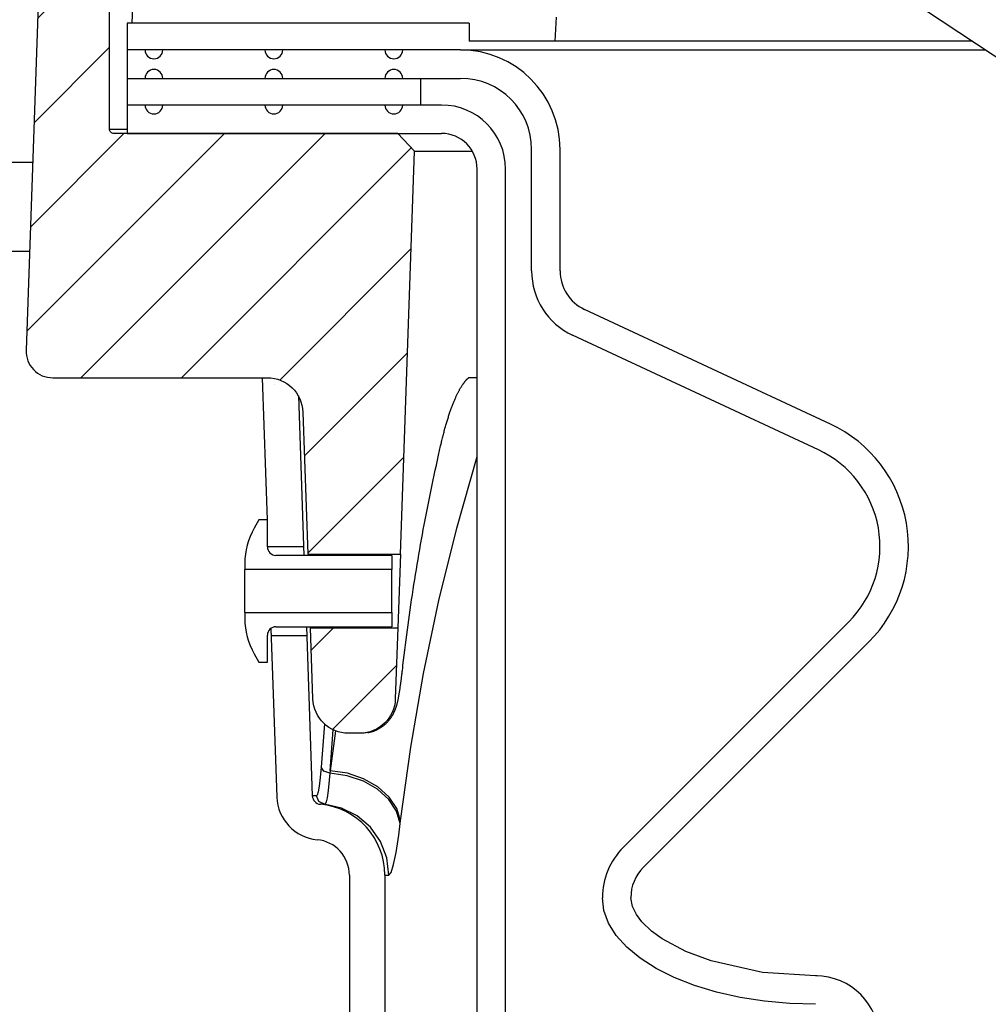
# Model space of a CAD drawing. Extents: x 990 to 4202, y -422 to 622.
# Tile 61 of 256: x 1463.07 to 1466.48, y -96.98 to -93.52. Entities that reach past the tile are written whole.
import ezdxf

# ---------------------------------------------------------------- set-up
doc = ezdxf.new("R2010")
doc.units = 0
doc.header["$MEASUREMENT"] = 0
doc.layers.add('SPILL-BUCKET', color=1, linetype='CONTINUOUS')
doc.layers.add('TANK-SLAB', color=6, linetype='CONTINUOUS')
pattern_1 = [(45, (7707.5734, -1394.25815), (-0.176776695, 0.176776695), [])]

msp = doc.modelspace()

# ---------------------------------------------------------------- hatches: boundary and pattern name
at = {"layer": 'SPILL-BUCKET'}
h = msp.add_hatch(dxfattribs=at)
h.set_pattern_fill('ANSI31', scale=2, style=0)
h.set_pattern_definition(pattern_1)
edge = h.paths.add_edge_path()
edge.add_line((1464.40872, -95.39777), (1464.45818, -93.98132))
edge.add_line((1464.45818, -93.98132), (1464.39997, -93.9189))
edge.add_line((1464.39997, -93.9189), (1463.40187, -93.9189))
edge.add_arc((1463.40155, -93.90359), 0.01531, 181.18722, 271.18722, ccw=False)
edge.add_line((1463.38624, -93.90391), (1463.38624, -92.99768))
edge.add_arc((1463.35499, -92.99768), 0.03125, 0, 90)
edge.add_line((1463.35499, -92.96643), (1463.21318, -92.96643))
edge.add_arc((1463.21318, -93.02893), 0.0625, 90, 178.00002)
edge.add_line((1463.15072, -93.02675), (1463.09296, -94.68067))
edge.add_arc((1463.18665, -94.68394), 0.09375, 178.00002, 270)
edge.add_line((1463.18665, -94.77769), (1463.94113, -94.77769))
edge.add_arc((1463.94108, -94.90265), 0.12496, 1.98112, 89.98108, ccw=False)
edge.add_line((1464.06597, -94.89833), (1464.08341, -95.39777))
edge.add_line((1464.08341, -95.39777), (1464.40872, -95.39777))
h = msp.add_hatch(dxfattribs=at)
h.set_pattern_fill('ANSI31', scale=2, style=0)
h.set_pattern_definition(pattern_1)
edge = h.paths.add_edge_path()
edge.add_line((1464.09245, -95.65659), (1464.39968, -95.65659))
edge.add_line((1464.39968, -95.65659), (1464.39096, -95.90628))
edge.add_arc((1464.26608, -95.90188), 0.12496, 269.98152, 357.98122, ccw=False)
edge.add_line((1464.26604, -96.02684), (1464.226, -96.02684))
edge.add_arc((1464.22605, -95.90188), 0.12496, 181.98103, 269.98105, ccw=False)
edge.add_line((1464.10116, -95.9062), (1464.09245, -95.65659))

# ---------------------------------------------------------------- linework, layer by layer
at = {"layer": 'SPILL-BUCKET', "color": 1, "linetype": 'Continuous'}
for p, q in [((1463.48397, -93.12452), (1463.46432, -93.53167)), ((1466.16197, -93.42236), (1466.57227, -93.69537)), ((1463.44868, -93.53167), (1463.44868, -93.9189)), ((1464.65101, -93.53167), (1463.44868, -93.53167)), ((1464.65101, -93.53167), (1464.65101, -93.59412)), ((1464.95322, -93.59412), (1464.95761, -93.5103)), ((1464.95322, -93.59412), (1464.65101, -93.59412)), ((1464.62022, -93.62535), (1463.4487, -93.62535)), ((1463.4487, -93.72528), (1464.62022, -93.72528)), ((1464.55357, -93.81897), (1463.44868, -93.81897)), ((1463.44868, -93.9189), (1464.55357, -93.9189)), ((1464.87005, -94.40199), (1464.87005, -93.97511)), ((1464.96999, -94.40199), (1464.96999, -93.97511)), ((1464.67849, -108.24138), (1464.67849, -94.04382)), ((1464.77842, -108.24138), (1464.77842, -94.04382)), ((1465.92045, -94.9403), (1465.05617, -94.53728)), ((1465.87822, -95.03087), (1465.01394, -94.62785)), ((1463.92287, -94.77769), (1463.94032, -95.27735)), ((1464.05009, -94.84153), (1464.06966, -95.40186)), ((1463.91151, -95.27735), (1463.89501, -95.30592)), ((1463.94149, -95.27735), (1463.91151, -95.27735)), ((1463.94149, -95.37188), (1463.94149, -95.27735)), ((1464.06859, -95.37116), (1464.06858, -95.37103)), ((1464.37869, -95.40186), (1463.97147, -95.40186)), ((1464.08356, -95.40072), (1464.0835, -95.39946)), ((1464.08365, -95.40248), (1464.08356, -95.40072)), ((1464.37869, -95.40186), (1464.37869, -95.45173)), ((1463.86154, -95.43083), (1463.86154, -95.45173)), ((1463.86154, -95.45747), (1463.86154, -95.45173)), ((1464.37869, -95.45173), (1463.86154, -95.45173)), ((1463.86154, -95.47383), (1463.86154, -95.45747)), ((1463.86154, -95.4983), (1463.86154, -95.47383)), ((1464.37869, -95.45747), (1464.37869, -95.45173)), ((1464.37869, -95.47383), (1464.37869, -95.45747)), ((1464.37869, -95.4983), (1464.37869, -95.47383)), ((1463.86154, -95.52718), (1463.86154, -95.4983)), ((1464.37869, -95.52718), (1464.37869, -95.4983)), ((1463.86154, -95.55605), (1463.86154, -95.52718)), ((1464.37869, -95.55605), (1464.37869, -95.52718)), ((1463.86154, -95.58053), (1463.86154, -95.55605)), ((1463.86154, -95.59688), (1463.86154, -95.58053)), ((1464.37869, -95.58053), (1464.37869, -95.55605)), ((1464.37869, -95.59688), (1464.37869, -95.58053)), ((1463.86154, -95.60263), (1463.86154, -95.59688)), ((1463.86154, -95.60263), (1464.37869, -95.60263)), ((1463.86154, -95.60263), (1463.86154, -95.62352)), ((1464.37869, -95.60263), (1464.37869, -95.59688)), ((1464.37869, -95.60263), (1464.37869, -95.65249)), ((1463.97147, -95.65249), (1464.37869, -95.65249)), ((1464.07841, -95.65249), (1464.09916, -96.24678)), ((1464.09239, -95.65323), (1464.09237, -95.6521)), ((1465.19201, -96.4283), (1465.98483, -95.63548)), ((1463.94149, -95.77701), (1463.94149, -95.68247)), ((1463.95363, -95.65838), (1463.97433, -96.25113)), ((1464.09242, -95.65498), (1464.09239, -95.65323)), ((1465.26267, -96.49896), (1466.05549, -95.70615)), ((1463.89501, -95.74844), (1463.91151, -95.77701)), ((1463.91151, -95.77701), (1463.94149, -95.77701)), ((1464.22942, -96.52555), (1464.22942, -97.37824)), ((1464.35433, -96.52555), (1464.35433, -97.37824)), ((1465.1243, -96.65013), (1465.11883, -96.60496)), ((1465.22416, -96.63609), (1465.21877, -96.60496)), ((1465.14061, -96.69464), (1465.1243, -96.65013)), ((1465.23816, -96.66462), (1465.22416, -96.63609)), ((1465.25747, -96.69003), (1465.23816, -96.66462)), ((1465.29132, -96.72249), (1465.25747, -96.69003)), ((1465.16754, -96.73784), (1465.14061, -96.69464)), ((1465.32933, -96.75005), (1465.29132, -96.72249)), ((1465.20468, -96.77911), (1465.16754, -96.73784)), ((1465.41267, -96.79459), (1465.32933, -96.75005)), ((1465.25151, -96.81784), (1465.20468, -96.77911)), ((1465.50102, -96.82739), (1465.41267, -96.79459)), ((1465.30732, -96.85346), (1465.25151, -96.81784)), ((1465.68222, -96.86752), (1465.50102, -96.82739)), ((1465.37132, -96.88546), (1465.30732, -96.85346)), ((1465.44256, -96.91337), (1465.37132, -96.88546)), ((1465.86832, -96.87977), (1465.68222, -96.86752)), ((1465.87434, -96.87977), (1465.86832, -96.87977)), ((1465.52002, -96.93678), (1465.44256, -96.91337)), ((1465.60255, -96.95535), (1465.52002, -96.93678)), ((1465.68896, -96.96881), (1465.60255, -96.95535)), ((1465.77798, -96.97697), (1465.68896, -96.96881)), ((1465.86832, -96.9797), (1465.77798, -96.97697))]:
    msp.add_line(p, q, dxfattribs=at)
at = {"layer": 'SPILL-BUCKET', "color": 7, "linetype": 'Continuous'}
for p, q in [((1466.41981, -93.59412), (1464.95322, -93.59412)), ((1464.62022, -93.62535), (1466.46728, -93.62535)), ((1464.47925, -93.72528), (1464.47925, -93.81897)), ((1464.63799, -94.78781), (1464.63873, -94.78696)), ((1464.63873, -94.78696), (1464.63945, -94.78615)), ((1464.63945, -94.78615), (1464.64015, -94.78537)), ((1464.64015, -94.78537), (1464.64083, -94.78463)), ((1464.64083, -94.78463), (1464.64149, -94.78393)), ((1464.64149, -94.78393), (1464.64213, -94.78327)), ((1464.64213, -94.78327), (1464.64275, -94.78264)), ((1464.64275, -94.78264), (1464.64335, -94.78205)), ((1464.64335, -94.78205), (1464.64392, -94.78149)), ((1464.64392, -94.78149), (1464.64448, -94.78096)), ((1464.64448, -94.78096), (1464.64501, -94.78048)), ((1464.64501, -94.78048), (1464.64553, -94.78002)), ((1464.64553, -94.78002), (1464.64601, -94.77959)), ((1464.64601, -94.77959), (1464.64648, -94.7792)), ((1464.64648, -94.7792), (1464.64691, -94.77884)), ((1464.64691, -94.77884), (1464.64733, -94.77851)), ((1464.64733, -94.77851), (1464.64772, -94.7782)), ((1464.64772, -94.7782), (1464.64808, -94.77793)), ((1464.64808, -94.77793), (1464.64842, -94.77768)), ((1464.6784, -94.77769), (1464.64812, -94.77769)), ((1464.64842, -94.77768), (1464.64873, -94.77746)), ((1464.66331, -94.77769), (1464.64842, -94.77769)), ((1464.64873, -94.77746), (1464.64901, -94.77727)), ((1464.64901, -94.77727), (1464.64921, -94.77713)), ((1464.64921, -94.77713), (1464.64938, -94.77702)), ((1464.64938, -94.77702), (1464.64952, -94.77693)), ((1464.64952, -94.77693), (1464.64964, -94.77686)), ((1464.64964, -94.77686), (1464.64977, -94.77679)), ((1464.64977, -94.77679), (1464.64986, -94.77673)), ((1464.64986, -94.77673), (1464.64992, -94.7767)), ((1464.64992, -94.7767), (1464.64994, -94.77669)), ((1464.6785, -94.77769), (1464.66331, -94.77769)), ((1464.61495, -94.82287), (1464.61602, -94.8209)), ((1464.61602, -94.8209), (1464.61708, -94.81898)), ((1464.61708, -94.81898), (1464.61813, -94.81712)), ((1464.61813, -94.81712), (1464.61917, -94.81529)), ((1464.61917, -94.81529), (1464.62019, -94.81352)), ((1464.62019, -94.81352), (1464.62121, -94.8118)), ((1464.62121, -94.8118), (1464.62222, -94.81013)), ((1464.62222, -94.81013), (1464.62321, -94.80851)), ((1464.62321, -94.80851), (1464.62418, -94.80694)), ((1464.62418, -94.80694), (1464.62515, -94.80542)), ((1464.62515, -94.80542), (1464.62609, -94.80396)), ((1464.62609, -94.80396), (1464.62703, -94.80254)), ((1464.62703, -94.80254), (1464.62794, -94.80118)), ((1464.62794, -94.80118), (1464.62884, -94.79986)), ((1464.62884, -94.79986), (1464.62973, -94.79857)), ((1464.62973, -94.79857), (1464.63062, -94.79732)), ((1464.63062, -94.79732), (1464.6315, -94.79609)), ((1464.6315, -94.79609), (1464.63237, -94.79492)), ((1464.63237, -94.79492), (1464.63322, -94.79378)), ((1464.63322, -94.79378), (1464.63405, -94.79268)), ((1464.63405, -94.79268), (1464.63488, -94.79163)), ((1464.63488, -94.79163), (1464.63568, -94.79061)), ((1464.63568, -94.79061), (1464.63647, -94.78964)), ((1464.63647, -94.78964), (1464.63724, -94.78871)), ((1464.63724, -94.78871), (1464.63799, -94.78781)), ((1464.59865, -94.85726), (1464.59976, -94.85465)), ((1464.59976, -94.85465), (1464.60087, -94.85208)), ((1464.60087, -94.85208), (1464.60198, -94.84956)), ((1464.60198, -94.84956), (1464.60309, -94.84708)), ((1464.60309, -94.84708), (1464.60419, -94.84464)), ((1464.60419, -94.84464), (1464.60529, -94.84226)), ((1464.60529, -94.84226), (1464.60639, -94.83991)), ((1464.60639, -94.83991), (1464.60748, -94.83761)), ((1464.60748, -94.83761), (1464.60858, -94.83535)), ((1464.60858, -94.83535), (1464.60966, -94.83313)), ((1464.60966, -94.83313), (1464.61075, -94.83096)), ((1464.61075, -94.83096), (1464.61183, -94.82884)), ((1464.61183, -94.82884), (1464.6129, -94.82675)), ((1464.6129, -94.82675), (1464.61393, -94.82479)), ((1464.61393, -94.82479), (1464.61495, -94.82287)), ((1464.58514, -94.89229), (1464.58627, -94.88913)), ((1464.58627, -94.88913), (1464.5874, -94.88601)), ((1464.5874, -94.88601), (1464.58852, -94.88293)), ((1464.58852, -94.88293), (1464.58965, -94.87989)), ((1464.58965, -94.87989), (1464.59079, -94.87689)), ((1464.59079, -94.87689), (1464.59192, -94.87393)), ((1464.59192, -94.87393), (1464.59305, -94.87102)), ((1464.59305, -94.87102), (1464.59419, -94.86815)), ((1464.59419, -94.86815), (1464.59532, -94.86531)), ((1464.59532, -94.86531), (1464.59643, -94.8626)), ((1464.59643, -94.8626), (1464.59753, -94.85992)), ((1464.59753, -94.85992), (1464.59865, -94.85726)), ((1464.57402, -94.92618), (1464.57512, -94.9226)), ((1464.57512, -94.9226), (1464.57733, -94.91557)), ((1464.57733, -94.91557), (1464.57844, -94.91213)), ((1464.57844, -94.91213), (1464.57955, -94.90871)), ((1464.57955, -94.90871), (1464.58067, -94.90535)), ((1464.58067, -94.90535), (1464.58178, -94.90202)), ((1464.58178, -94.90202), (1464.5829, -94.89874)), ((1464.5829, -94.89874), (1464.58402, -94.89549)), ((1464.58402, -94.89549), (1464.58514, -94.89229)), ((1464.56317, -94.96424), (1464.56424, -94.96024)), ((1464.56424, -94.96024), (1464.56531, -94.95629)), ((1464.56531, -94.95629), (1464.56639, -94.95237)), ((1464.56639, -94.95237), (1464.56747, -94.94851)), ((1464.56747, -94.94851), (1464.56855, -94.94468)), ((1464.56855, -94.94468), (1464.56964, -94.9409)), ((1464.56964, -94.9409), (1464.57073, -94.93715)), ((1464.57073, -94.93715), (1464.57182, -94.93345)), ((1464.57182, -94.93345), (1464.57292, -94.92979)), ((1464.57292, -94.92979), (1464.57402, -94.92618)), ((1464.55476, -94.99754), (1464.5558, -94.99322)), ((1464.5558, -94.99322), (1464.55684, -94.98898)), ((1464.55684, -94.98898), (1464.55788, -94.98477)), ((1464.55788, -94.98477), (1464.55891, -94.98064)), ((1464.55891, -94.98064), (1464.55995, -94.97654)), ((1464.55995, -94.97654), (1464.56102, -94.97239)), ((1464.56102, -94.97239), (1464.5621, -94.96827)), ((1464.5621, -94.96827), (1464.56317, -94.96424)), ((1464.54649, -95.03344), (1464.55023, -95.01702)), ((1464.55023, -95.01702), (1464.55102, -95.01355)), ((1464.55102, -95.01355), (1464.55182, -95.01008)), ((1464.55183, -95.01008), (1464.55278, -95.00597)), ((1464.55278, -95.00597), (1464.55373, -95.00189)), ((1464.55373, -95.00189), (1464.55476, -94.99754)), ((1464.53892, -95.06722), (1464.54278, -95.04986)), ((1464.54278, -95.04986), (1464.54649, -95.03344)), ((1464.60706, -95.30581), (1464.67848, -95.0538)), ((1464.53131, -95.10197), (1464.53509, -95.08459)), ((1464.53509, -95.08459), (1464.53892, -95.06722)), ((1464.52388, -95.13677), (1464.52757, -95.11936)), ((1464.52757, -95.11936), (1464.53131, -95.10197)), ((1464.51662, -95.17161), (1464.52023, -95.15418)), ((1464.52023, -95.15418), (1464.52388, -95.13677)), ((1464.50953, -95.2065), (1464.51305, -95.18904)), ((1464.51305, -95.18904), (1464.51662, -95.17161)), ((1464.50262, -95.24143), (1464.50605, -95.22395)), ((1464.50605, -95.22395), (1464.50953, -95.2065)), ((1464.49588, -95.2764), (1464.49923, -95.25891)), ((1464.49923, -95.25891), (1464.50262, -95.24143)), ((1464.48931, -95.31142), (1464.49257, -95.2939)), ((1464.49257, -95.2939), (1464.49588, -95.2764)), ((1464.54437, -95.56029), (1464.60706, -95.30581)), ((1464.48292, -95.34647), (1464.48609, -95.32893)), ((1464.48609, -95.32893), (1464.48931, -95.31142)), ((1464.4767, -95.38157), (1464.47979, -95.36401)), ((1464.47979, -95.36401), (1464.48292, -95.34647)), ((1464.47066, -95.4167), (1464.47366, -95.39913)), ((1464.47366, -95.39913), (1464.4767, -95.38157)), ((1464.46479, -95.45187), (1464.4677, -95.43428)), ((1464.4677, -95.43428), (1464.47066, -95.4167)), ((1464.4591, -95.48708), (1464.46193, -95.46947)), ((1464.46193, -95.46947), (1464.46479, -95.45187)), ((1464.45359, -95.52232), (1464.45632, -95.50469)), ((1464.45632, -95.50469), (1464.4591, -95.48708)), ((1464.44825, -95.5576), (1464.4509, -95.53995)), ((1464.4509, -95.53995), (1464.45359, -95.52232)), ((1464.44309, -95.59291), (1464.44565, -95.57525)), ((1464.44565, -95.57525), (1464.44825, -95.5576)), ((1464.4905, -95.81692), (1464.54437, -95.56029)), ((1464.4381, -95.62825), (1464.44057, -95.61057)), ((1464.44057, -95.61057), (1464.44309, -95.59291)), ((1464.43329, -95.66362), (1464.43567, -95.64593)), ((1464.43567, -95.64593), (1464.4381, -95.62825)), ((1464.42866, -95.69902), (1464.43095, -95.68132)), ((1464.43095, -95.68132), (1464.43329, -95.66362)), ((1464.42421, -95.73446), (1464.42641, -95.71673)), ((1464.42641, -95.71673), (1464.42866, -95.69902)), ((1464.41993, -95.76991), (1464.42205, -95.75218)), ((1464.42205, -95.75218), (1464.42421, -95.73446)), ((1464.4168, -95.79691), (1464.41786, -95.78765)), ((1464.41786, -95.78765), (1464.41993, -95.76991)), ((1464.4132, -95.82783), (1464.41355, -95.8249)), ((1464.41355, -95.8249), (1464.41391, -95.82193)), ((1464.41391, -95.82193), (1464.41427, -95.81893)), ((1464.41427, -95.81893), (1464.41463, -95.8159)), ((1464.41463, -95.8159), (1464.41498, -95.81284)), ((1464.41498, -95.81284), (1464.41533, -95.80982)), ((1464.41533, -95.80982), (1464.41568, -95.80676)), ((1464.41568, -95.80676), (1464.41571, -95.80646)), ((1464.41571, -95.80646), (1464.41575, -95.80616)), ((1464.41575, -95.80617), (1464.4168, -95.79691)), ((1464.44552, -96.07538), (1464.4905, -95.81692)), ((1464.40886, -95.86066), (1464.40922, -95.85809)), ((1464.40922, -95.85809), (1464.40959, -95.85549)), ((1464.40959, -95.85549), (1464.40995, -95.85285)), ((1464.40995, -95.85285), (1464.41031, -95.85019)), ((1464.41031, -95.85019), (1464.41068, -95.84749)), ((1464.41068, -95.84749), (1464.41104, -95.84477)), ((1464.41104, -95.84477), (1464.4114, -95.84202)), ((1464.4114, -95.84202), (1464.41176, -95.83925)), ((1464.41176, -95.83925), (1464.41212, -95.83643)), ((1464.41212, -95.83643), (1464.41248, -95.8336)), ((1464.41248, -95.8336), (1464.41284, -95.83073)), ((1464.41284, -95.83073), (1464.4132, -95.82783)), ((1464.40334, -95.89525), (1464.40374, -95.89301)), ((1464.40374, -95.89301), (1464.40416, -95.89063)), ((1464.40416, -95.89063), (1464.40458, -95.8882)), ((1464.40458, -95.8882), (1464.40499, -95.88572)), ((1464.40499, -95.88572), (1464.40541, -95.8832)), ((1464.40541, -95.8832), (1464.40581, -95.88075)), ((1464.40581, -95.88075), (1464.40621, -95.87824)), ((1464.40621, -95.87824), (1464.4066, -95.87578)), ((1464.4066, -95.87578), (1464.40699, -95.87327)), ((1464.40699, -95.87327), (1464.40737, -95.87079)), ((1464.40737, -95.87079), (1464.40775, -95.86827)), ((1464.40775, -95.86827), (1464.40812, -95.86576)), ((1464.40812, -95.86576), (1464.40849, -95.86321)), ((1464.40849, -95.86321), (1464.40886, -95.86066)), ((1464.39526, -95.93084), (1464.39567, -95.92947)), ((1464.39567, -95.92947), (1464.39605, -95.92812)), ((1464.39605, -95.92812), (1464.39646, -95.92664)), ((1464.39646, -95.92664), (1464.39686, -95.92518)), ((1464.39686, -95.92518), (1464.39726, -95.92367)), ((1464.39726, -95.92367), (1464.39764, -95.92218)), ((1464.39764, -95.92218), (1464.39814, -95.9202)), ((1464.39814, -95.9202), (1464.39861, -95.91823)), ((1464.39861, -95.91823), (1464.39919, -95.91579)), ((1464.39919, -95.91579), (1464.39974, -95.91334)), ((1464.39974, -95.91334), (1464.40039, -95.91035)), ((1464.40039, -95.91035), (1464.40102, -95.90732)), ((1464.40102, -95.90732), (1464.40153, -95.9048)), ((1464.40153, -95.9048), (1464.40203, -95.90224)), ((1464.40203, -95.90224), (1464.40249, -95.89986)), ((1464.40249, -95.89986), (1464.40294, -95.89745)), ((1464.40294, -95.89745), (1464.40334, -95.89525)), ((1464.38062, -95.96481), (1464.38141, -95.96347)), ((1464.38141, -95.96347), (1464.38218, -95.96214)), ((1464.38218, -95.96214), (1464.3829, -95.96084)), ((1464.3829, -95.96084), (1464.38361, -95.95954)), ((1464.38361, -95.95954), (1464.38428, -95.95827)), ((1464.38428, -95.95827), (1464.38494, -95.95701)), ((1464.38494, -95.95701), (1464.38556, -95.95577)), ((1464.38556, -95.95577), (1464.38617, -95.95454)), ((1464.38617, -95.95454), (1464.38675, -95.95332)), ((1464.38675, -95.95332), (1464.38731, -95.95212)), ((1464.38731, -95.95212), (1464.38786, -95.95092)), ((1464.38786, -95.95092), (1464.38838, -95.94975)), ((1464.38838, -95.94975), (1464.3889, -95.94857)), ((1464.3889, -95.94857), (1464.38938, -95.94741)), ((1464.38938, -95.94741), (1464.38987, -95.94625)), ((1464.38987, -95.94625), (1464.39033, -95.9451)), ((1464.39033, -95.9451), (1464.39079, -95.94395)), ((1464.39079, -95.94395), (1464.39123, -95.94281)), ((1464.39123, -95.94281), (1464.39166, -95.94165)), ((1464.39166, -95.94165), (1464.39208, -95.94051)), ((1464.39208, -95.94051), (1464.3925, -95.93934)), ((1464.3925, -95.93934), (1464.3929, -95.93819)), ((1464.3929, -95.93819), (1464.39331, -95.93699)), ((1464.39331, -95.93699), (1464.3937, -95.93582)), ((1464.3937, -95.93582), (1464.3941, -95.93459)), ((1464.3941, -95.93459), (1464.39448, -95.93338)), ((1464.39448, -95.93338), (1464.39488, -95.9321)), ((1464.39488, -95.9321), (1464.39526, -95.93084)), ((1464.14188, -95.99352), (1464.13, -96.14616)), ((1464.35049, -95.99938), (1464.35217, -95.99801)), ((1464.35217, -95.99801), (1464.35382, -95.99663)), ((1464.35382, -95.99663), (1464.35543, -95.99523)), ((1464.35543, -95.99523), (1464.35701, -95.9938)), ((1464.35701, -95.9938), (1464.35856, -95.99237)), ((1464.35856, -95.99237), (1464.36007, -95.99092)), ((1464.36007, -95.99092), (1464.36154, -95.98946)), ((1464.36154, -95.98946), (1464.36297, -95.98798)), ((1464.36297, -95.98798), (1464.36437, -95.98651)), ((1464.36437, -95.98651), (1464.36573, -95.98502)), ((1464.36573, -95.98502), (1464.36704, -95.98354)), ((1464.36704, -95.98354), (1464.36833, -95.98204)), ((1464.36833, -95.98204), (1464.36956, -95.98056)), ((1464.36956, -95.98056), (1464.37076, -95.97907)), ((1464.37076, -95.97907), (1464.37192, -95.9776)), ((1464.37192, -95.9776), (1464.37304, -95.97612)), ((1464.37304, -95.97612), (1464.37411, -95.97466)), ((1464.37411, -95.97466), (1464.37516, -95.97321)), ((1464.37516, -95.97321), (1464.37616, -95.97178)), ((1464.37616, -95.97178), (1464.37713, -95.97035)), ((1464.37713, -95.97035), (1464.37805, -95.96894)), ((1464.37805, -95.96894), (1464.37894, -95.96754)), ((1464.37894, -95.96754), (1464.3798, -95.96617)), ((1464.3798, -95.96617), (1464.38062, -95.96481)), ((1464.16159, -96.15869), (1464.1721, -96.0146)), ((1464.18056, -96.01827), (1464.16159, -96.15869)), ((1464.27208, -96.02684), (1464.26761, -96.02684)), ((1464.29395, -96.02491), (1464.29758, -96.02422)), ((1464.29758, -96.02422), (1464.29986, -96.02373)), ((1464.29986, -96.02373), (1464.30212, -96.02319)), ((1464.30212, -96.02319), (1464.30436, -96.02261)), ((1464.30436, -96.02261), (1464.3066, -96.022)), ((1464.3066, -96.022), (1464.30881, -96.02134)), ((1464.30881, -96.02134), (1464.31102, -96.02065)), ((1464.31102, -96.02065), (1464.3132, -96.01991)), ((1464.3132, -96.01991), (1464.31537, -96.01914)), ((1464.31537, -96.01914), (1464.31751, -96.01833)), ((1464.31751, -96.01833), (1464.31964, -96.01748)), ((1464.31964, -96.01748), (1464.32175, -96.0166)), ((1464.32175, -96.0166), (1464.32384, -96.01567)), ((1464.32384, -96.01567), (1464.3259, -96.01472)), ((1464.3259, -96.01472), (1464.32795, -96.01373)), ((1464.32795, -96.01373), (1464.32996, -96.0127)), ((1464.32996, -96.0127), (1464.33196, -96.01164)), ((1464.33196, -96.01164), (1464.33393, -96.01055)), ((1464.33393, -96.01055), (1464.33588, -96.00943)), ((1464.33588, -96.00943), (1464.3378, -96.00827)), ((1464.3378, -96.00827), (1464.3397, -96.00709)), ((1464.3397, -96.00709), (1464.34156, -96.00587)), ((1464.34156, -96.00587), (1464.34341, -96.00463)), ((1464.34341, -96.00463), (1464.34523, -96.00335)), ((1464.34523, -96.00335), (1464.34703, -96.00204)), ((1464.34703, -96.00204), (1464.34877, -96.00072)), ((1464.34877, -96.00072), (1464.35049, -95.99938)), ((1464.40948, -96.33534), (1464.44552, -96.07538)), ((1464.13, -96.14616), (1464.12718, -96.18306)), ((1464.14003, -96.16073), (1464.13, -96.14616)), ((1464.161, -96.16715), (1464.14003, -96.16073)), ((1464.161, -96.16715), (1464.15893, -96.1924)), ((1464.16159, -96.15869), (1464.161, -96.16715)), ((1464.22182, -96.17637), (1464.161, -96.16715)), ((1464.22246, -96.16787), (1464.16159, -96.15869)), ((1464.27964, -96.18723), (1464.22246, -96.16787)), ((1464.12718, -96.18306), (1464.12378, -96.21292)), ((1464.15893, -96.1924), (1464.1551, -96.22767)), ((1464.27893, -96.19574), (1464.22182, -96.17637)), ((1464.32885, -96.2241), (1464.27893, -96.19574)), ((1464.32964, -96.21558), (1464.27964, -96.18723)), ((1464.1202, -96.23327), (1464.1164, -96.24469)), ((1464.12378, -96.21292), (1464.1202, -96.23327)), ((1464.1551, -96.22767), (1464.15085, -96.25452)), ((1464.36855, -96.25972), (1464.32885, -96.2241)), ((1464.36943, -96.25122), (1464.32964, -96.21558)), ((1464.10286, -96.24678), (1464.09916, -96.24678)), ((1464.11396, -96.24678), (1464.10286, -96.24678)), ((1464.11517, -96.24625), (1464.11396, -96.24678)), ((1464.12245, -96.26713), (1464.11396, -96.24678)), ((1464.1164, -96.24469), (1464.11517, -96.24625)), ((1464.14224, -96.27678), (1464.12245, -96.26713)), ((1464.14739, -96.26861), (1464.14391, -96.27588)), ((1464.15085, -96.25452), (1464.14739, -96.26861)), ((1464.39564, -96.30044), (1464.36855, -96.25972)), ((1464.3966, -96.29196), (1464.36943, -96.25122)), ((1464.13119, -96.27678), (1464.1275, -96.27678)), ((1464.14224, -96.27678), (1464.13119, -96.27678)), ((1464.14391, -96.27588), (1464.14224, -96.27678)), ((1464.20211, -96.28991), (1464.14224, -96.27678)), ((1464.25698, -96.31727), (1464.20211, -96.28991)), ((1464.40846, -96.34379), (1464.39564, -96.30044)), ((1464.40948, -96.33534), (1464.3966, -96.29196)), ((1464.30352, -96.35722), (1464.25698, -96.31727)), ((1464.40304, -96.38575), (1464.40846, -96.34379)), ((1464.40846, -96.34379), (1464.40948, -96.33534)), ((1464.33894, -96.40734), (1464.30352, -96.35722)), ((1464.36108, -96.46461), (1464.33894, -96.40734)), ((1464.39357, -96.44561), (1464.40304, -96.38575)), ((1464.38454, -96.48873), (1464.39357, -96.44561)), ((1464.36861, -96.52555), (1464.36108, -96.46461)), ((1464.36865, -96.52555), (1464.37587, -96.5165)), ((1464.37587, -96.5165), (1464.38454, -96.48873)), ((1464.35433, -96.52555), (1464.3579, -96.52555)), ((1464.3579, -96.52555), (1464.36861, -96.52555)), ((1464.36861, -96.52555), (1464.36865, -96.52555))]:
    msp.add_line(p, q, dxfattribs=at)
at = {"layer": 'SPILL-BUCKET', "color": 7}
for p, q in [((1463.38624, -93.90391), (1463.44868, -93.90391)), ((1464.45818, -93.98132), (1464.66173, -93.98132)), ((1463.94149, -95.37103), (1464.06858, -95.37103)), ((1463.9545, -95.68332), (1464.07949, -95.68332))]:
    msp.add_line(p, q, dxfattribs=at)
at = {"layer": 'SPILL-BUCKET', "color": 2, "linetype": 'Continuous'}
msp.add_line((1464.40872, -95.39777), (1464.39968, -95.65659), dxfattribs=at)
for points in [[(1464.40872, -95.39777), (1464.45818, -93.98132), (1464.39997, -93.9189), (1463.40187, -93.9189, -0.4142136), (1463.38624, -93.90391), (1463.38624, -92.99768, 0.4142136), (1463.35499, -92.96643), (1463.21318, -92.96643, 0.4040263), (1463.15072, -93.02675), (1463.09296, -94.68067, 0.4244747), (1463.18665, -94.77769), (1463.94113, -94.77769, -0.404026), (1464.06597, -94.89833), (1464.08341, -95.39777), (1464.40872, -95.39777)], [(1464.09245, -95.65659), (1464.39968, -95.65659), (1464.39096, -95.90628, -0.4040247), (1464.26604, -96.02684), (1464.226, -96.02684, -0.4040263), (1464.10116, -95.9062), (1464.09245, -95.65659)]]:
    msp.add_lwpolyline(points, format="xyb", dxfattribs=at)
at = {"layer": 'SPILL-BUCKET', "color": 7}
msp.add_lwpolyline([(1464.29395, -96.02491), (1464.28846, -96.02579), (1464.28193, -96.02659), (1464.27208, -96.02684)], dxfattribs=at)
at = {"layer": 'SPILL-BUCKET', "color": 7, "linetype": 'Continuous'}
for centre, start, end in [((1463.54239, -93.62535), 180, 0), ((1463.96397, -93.62535), 180, 0), ((1464.38556, -93.62535), 180, 0), ((1463.54239, -93.72528), 0, 180), ((1463.96397, -93.72528), 0, 180), ((1464.38556, -93.72528), 0, 180), ((1463.54239, -93.81897), 180, 0), ((1463.96397, -93.81897), 180, 0), ((1464.38556, -93.81897), 180, 0)]:
    msp.add_arc(centre, 0.03123, start, end, dxfattribs=at)
at = {"layer": 'SPILL-BUCKET', "color": 1, "linetype": 'Continuous'}
for centre, radius, start, end in [((1464.62022, -93.97511), 0.34976, 0, 90), ((1464.62022, -93.97511), 0.24983, 0, 90), ((1464.55357, -94.04382), 0.22485, 0, 90), ((1464.55357, -94.04382), 0.12491, 0, 90), ((1465.11926, -94.40199), 0.24921, 180, 245), ((1465.11926, -94.40199), 0.14927, 180, 245), ((1465.71984, -95.3705), 0.47468, 315, 65), ((1465.71984, -95.3705), 0.37474, 315, 65), ((1464.11137, -95.43083), 0.24983, 150, 180), ((1463.97147, -95.37188), 0.02998, 180, 270), ((1464.11137, -95.62352), 0.24983, 180, 210), ((1463.97147, -95.68247), 0.02998, 90, 180), ((1464.13037, -96.24569), 0.15614, 182, 264.71849), ((1464.13037, -96.24569), 0.03123, 182, 264.71849), ((1464.1045, -96.52555), 0.24983, 0, 84.71849), ((1464.1045, -96.52555), 0.12491, 0, 84.71849), ((1465.36866, -96.60496), 0.24983, 135, 180), ((1465.36866, -96.60496), 0.1499, 135, 180), ((1465.86832, -97.10462), 0.22485, 270, 90)]:
    msp.add_arc(centre, radius, start, end, dxfattribs=at)
at = {"layer": 'TANK-SLAB', "color": 2, "linetype": 'Continuous'}
for p, q in [((1463.116, -94.02076), (1428.3137, -94.02133)), ((1463.10507, -94.33383), (1428.32461, -94.33383))]:
    msp.add_line(p, q, dxfattribs=at)

doc.saveas('drawing.dxf')
